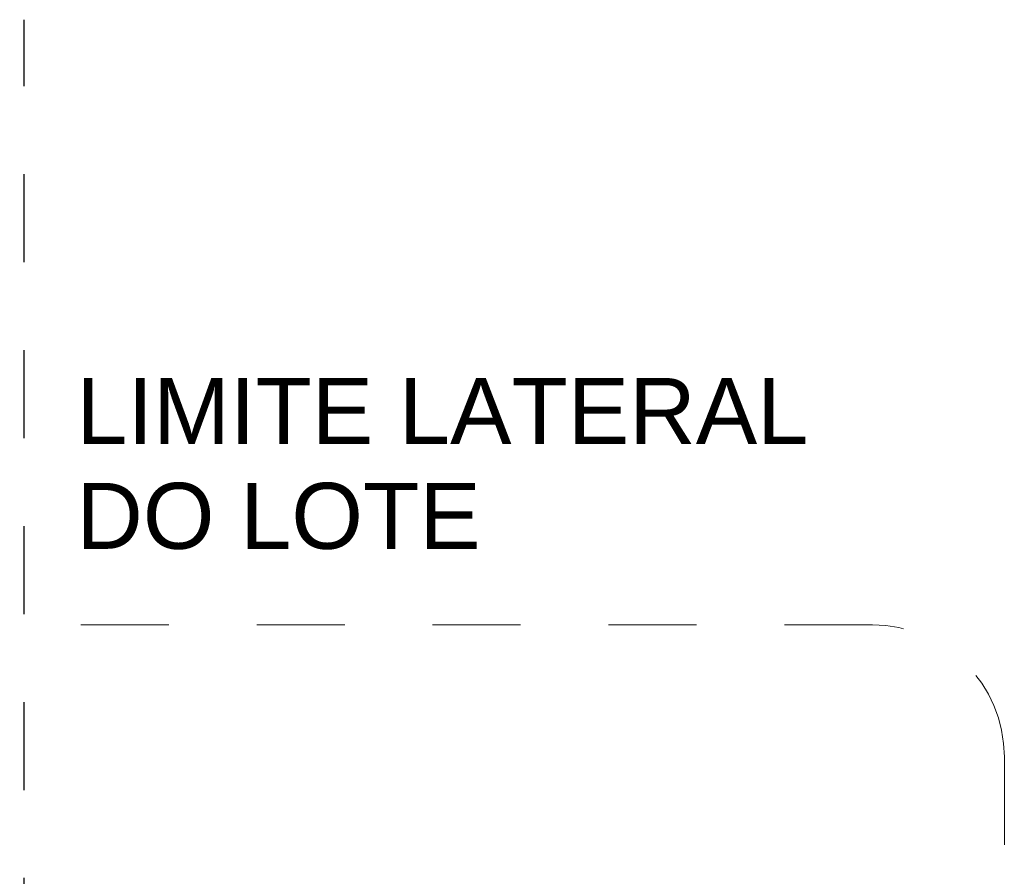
# Model space of a CAD drawing. Header units: metres. Extents: x -28.2 to 13.6, y -1.6 to 5.9.
# Tile 59 of 159: x -18.3 to -17.1, y 4.3 to 5.3. Entities that reach past the tile are written whole.
import ezdxf

# ---------------------------------------------------------------- set-up
doc = ezdxf.new("R2010")
doc.units = ezdxf.units.M
doc.linetypes.add('_Traço - ponto', pattern=[0.016, 0.012, -0.002, 0, -0.002])
doc.linetypes.add('Traço', pattern=[0.00635, 0.003175, -0.003175])
doc.layers.add('A-ANNO-SYMB', color=7, linetype='Continuous', lineweight=9)
doc.layers.add('G-ANNO-TEXT', color=7, linetype='Continuous', lineweight=9)
doc.layers.add('A-DETL', color=7, linetype='Continuous', lineweight=5, true_color=0x00a600)
doc.styles.add('Arial_1', font='arial.ttf', dxfattribs={"height": 0.075})

msp = doc.modelspace()

# ---------------------------------------------------------------- linework, layer by layer
at = {"layer": 'A-ANNO-SYMB', "linetype": 'Traço'}
for p, q in [((-17.2805, 4.5821), (-19.168, 4.5821)), ((-17.1305, 3.7323), (-17.1305, 4.4321))]:
    msp.add_line(p, q, dxfattribs=at)
msp.add_arc((-17.2805, 4.4321), 0.15, 0, 90, dxfattribs=at)
at = {"layer": 'A-DETL', "color": 30, "linetype": '_Traço - ponto', "lineweight": 25, "true_color": 0xff8000}
msp.add_line((-18.245, -0.4055), (-18.245, 5.27), dxfattribs=at)

# ---------------------------------------------------------------- texts
at = {"layer": 'G-ANNO-TEXT', "char_height": 0.075, "attachment_point": 1, "style": 'Arial_1'}
for s, insert, width in [('LIMITE LATERAL ', (-18.1857, 4.8627), 1.050211), ('DO LOTE', (-18.1857, 4.7436), 0.561181)]:
    msp.add_mtext(s, dxfattribs=dict(at, insert=insert, width=width))

doc.saveas('drawing.dxf')
